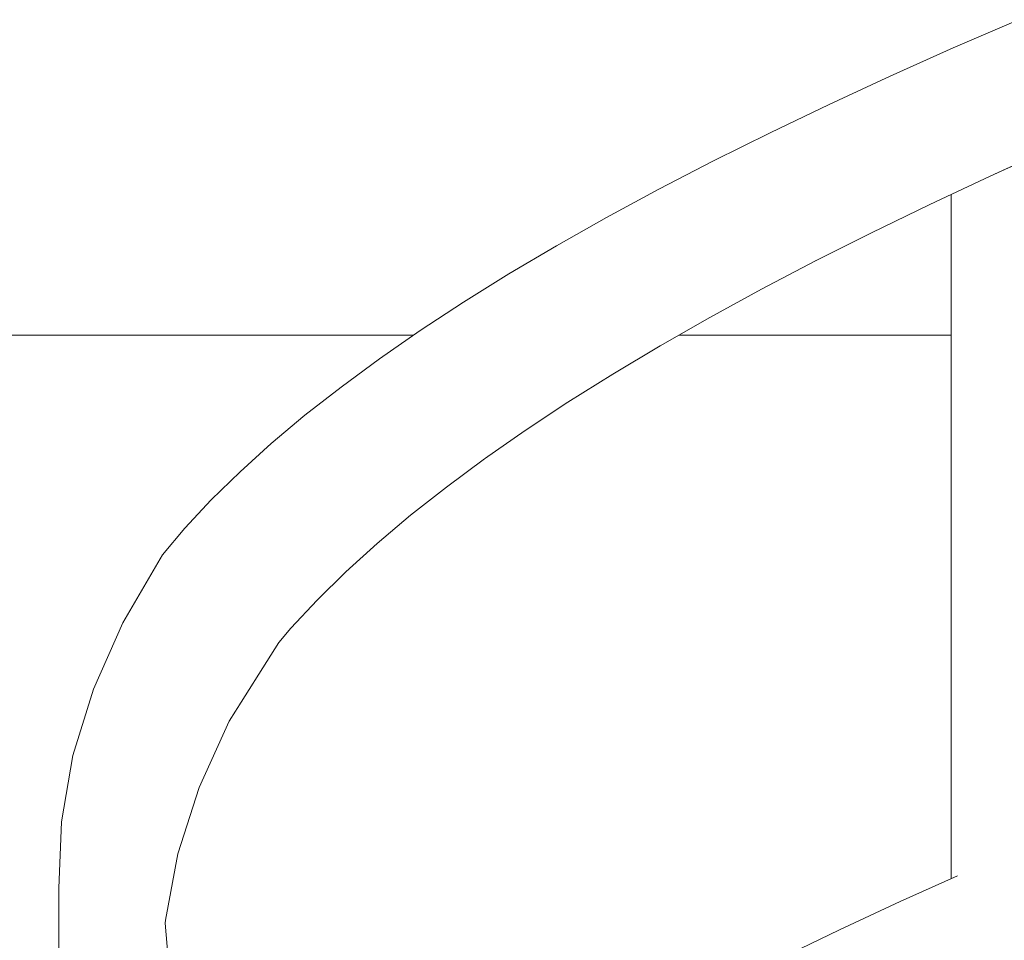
# Model space of a CAD drawing. Header units: millimetres. Extents: x 16408 to 39505, y -6861 to 26364.
# Tile 50 of 85: x 28947 to 29234, y 3660 to 3928. Entities that reach past the tile are written whole.
import ezdxf

# ---------------------------------------------------------------- set-up
doc = ezdxf.new("R2010")
doc.units = ezdxf.units.MM
doc.header["$MEASUREMENT"] = 0
doc.linetypes.add('Wipeout_Contour', pattern=[1000, 0, -1000])
doc.layers.add('0_Nr_pióra__103', color=7, linetype='Continuous', lineweight=5)
doc.layers.add('inw_schody zewnętrzne_Nr_pióra__103', color=7, linetype='Continuous', lineweight=5)

msp = doc.modelspace()

# ---------------------------------------------------------------- linework, layer by layer
at = {"layer": '0_Nr_pióra__103', "color": 7, "linetype": 'Continuous', "lineweight": 5}
for p, q in [((29025.76, 3751.05), (29033.44, 3759.27)), ((29022.27, 3746.93), (29025.76, 3751.05)), ((28989.2, 3666.04), (28992.86, 3685.35)), ((29203.25, 3671.5), (29219.93, 3679)), ((28958.11, 3646.73), (28958.18, 3675.4)), ((29185.57, 3663.27), (29203.25, 3671.5)), ((28989.16, 3665.22), (28989.2, 3666.04)), ((28991.21, 3641.91), (28989.16, 3665.22)), ((29168.51, 3655.04), (29185.57, 3663.27))]:
    msp.add_line(p, q, dxfattribs=at)
at = {"layer": 'inw_schody zewnętrzne_Nr_pióra__103', "color": 7, "linetype": 'Continuous', "lineweight": 5}
msp.add_line((28989.17, 3836.43), (28872.51, 3836.43), dxfattribs=at)

# ---------------------------------------------------------------- wipeouts: each hides what was drawn before it
at = {"color": 254, "linetype": 'Wipeout_Contour', "lineweight": 0, "ltscale": 88505.870758}
msp.add_wipeout([(29218.73, 3920.01), (29262.28, 3928.24), (29237.74, 3928.24)], dxfattribs=at)
at = {"color": 254, "linetype": 'Wipeout_Contour', "lineweight": 0, "ltscale": 88099.21566}
msp.add_wipeout([(29130.34, 3862.43), (29089.26, 3854.21), (29116.7, 3854.21)], dxfattribs=at)
at = {"color": 254, "linetype": 'Wipeout_Contour', "lineweight": 0, "ltscale": 87787.09149}
msp.add_wipeout([(29031.71, 3788.4), (28994.91, 3780.17), (29024.18, 3780.17)], dxfattribs=at)
at = {"color": 254, "linetype": 'Wipeout_Contour', "lineweight": 0, "ltscale": 87785.076948}
msp.add_wipeout([(29017.34, 3771.94), (29017.35, 3771.93), (29017.56, 3772.21)], dxfattribs=at)
at = {"color": 254, "linetype": 'Wipeout_Contour', "lineweight": 0, "ltscale": 87645.752703}
msp.add_wipeout([(28958.93, 3694.71), (28988.92, 3694.71), (28992.21, 3714.02)], dxfattribs=at)

# ---------------------------------------------------------------- next in the draw order: linework, layer by layer
at = {"layer": '0_Nr_pióra__103', "color": 7, "linetype": 'Continuous', "lineweight": 5}
msp.add_line((29218.73, 3920.01), (29237.74, 3928.24), dxfattribs=at)

# ---------------------------------------------------------------- next in the draw order: wipeouts: each hides what was drawn before it
at = {"color": 254, "linetype": 'Wipeout_Contour', "lineweight": 0, "ltscale": 88087.347544}
msp.add_wipeout([(29103.17, 3862.43), (29089.26, 3854.21), (29130.34, 3862.43)], dxfattribs=at)
at = {"color": 254, "linetype": 'Wipeout_Contour', "lineweight": 0, "ltscale": 87767.448056}
msp.add_wipeout([(28994.91, 3780.17), (29031.71, 3788.4), (29002.58, 3788.4)], dxfattribs=at)
at = {"color": 254, "linetype": 'Wipeout_Contour', "lineweight": 0, "ltscale": 87622.701261}
msp.add_wipeout([(28958.93, 3694.71), (28992.21, 3714.02), (28962.28, 3714.02)], dxfattribs=at)

# ---------------------------------------------------------------- next in the draw order: linework, layer by layer
at = {"layer": '0_Nr_pióra__103', "color": 7, "linetype": 'Continuous', "lineweight": 5}
for p, q in [((29076.02, 3845.98), (29089.26, 3854.21)), ((28988.39, 3772.45), (28994.91, 3780.17)), ((28958.18, 3675.4), (28958.93, 3694.71))]:
    msp.add_line(p, q, dxfattribs=at)

# ---------------------------------------------------------------- next in the draw order: wipeouts: each hides what was drawn before it
at = {"color": 254, "linetype": 'Wipeout_Contour', "lineweight": 0, "ltscale": 88143.953582}
msp.add_wipeout([(29103.17, 3862.43), (29130.34, 3862.43), (29144.63, 3870.66)], dxfattribs=at)
at = {"color": 254, "linetype": 'Wipeout_Contour', "lineweight": 0, "ltscale": 87813.538015}
msp.add_wipeout([(29039.94, 3796.62), (29002.58, 3788.4), (29031.71, 3788.4)], dxfattribs=at)
at = {"color": 254, "linetype": 'Wipeout_Contour', "lineweight": 0, "ltscale": 87665.558987}
msp.add_wipeout([(28962.28, 3714.02), (28992.21, 3714.02), (28998.05, 3733.33)], dxfattribs=at)

# ---------------------------------------------------------------- next in the draw order: wipeouts: each hides what was drawn before it
at = {"color": 254, "linetype": 'Wipeout_Contour', "lineweight": 0, "ltscale": 88132.989739}
msp.add_wipeout([(29103.17, 3862.43), (29144.63, 3870.66), (29117.75, 3870.66)], dxfattribs=at)
at = {"color": 254, "linetype": 'Wipeout_Contour', "lineweight": 0, "ltscale": 87794.720518}
msp.add_wipeout([(29002.58, 3788.4), (29039.94, 3796.62), (29010.98, 3796.62)], dxfattribs=at)
at = {"color": 254, "linetype": 'Wipeout_Contour', "lineweight": 0, "ltscale": 87645.043853}
msp.add_wipeout([(28968.24, 3733.33), (28962.28, 3714.02), (28998.05, 3733.33)], dxfattribs=at)

# ---------------------------------------------------------------- next in the draw order: linework, layer by layer
at = {"layer": '0_Nr_pióra__103', "color": 7, "linetype": 'Continuous', "lineweight": 5}
for p, q in [((29089.26, 3854.21), (29103.17, 3862.43)), ((28994.91, 3780.17), (29002.58, 3788.4)), ((28958.93, 3694.71), (28962.28, 3714.02))]:
    msp.add_line(p, q, dxfattribs=at)

# ---------------------------------------------------------------- next in the draw order: wipeouts: each hides what was drawn before it
at = {"color": 254, "linetype": 'Wipeout_Contour', "lineweight": 0, "ltscale": 88169.970788}
msp.add_wipeout([(29130.34, 3862.43), (29133.4, 3833.31), (29147.83, 3841.54)], dxfattribs=at)
at = {"color": 254, "linetype": 'Wipeout_Contour', "lineweight": 0, "ltscale": 87842.075022}
msp.add_wipeout([(29048.86, 3804.85), (29010.98, 3796.62), (29039.94, 3796.62)], dxfattribs=at)
at = {"color": 254, "linetype": 'Wipeout_Contour', "lineweight": 0, "ltscale": 87700.882931}
msp.add_wipeout([(28998.05, 3733.33), (28992.21, 3714.02), (28999.06, 3704.66)], dxfattribs=at)

# ---------------------------------------------------------------- next in the draw order: linework, layer by layer
at = {"layer": '0_Nr_pióra__103', "color": 7, "linetype": 'Continuous', "lineweight": 5}
msp.add_line((29119.61, 3825.08), (29133.4, 3833.31), dxfattribs=at)
at = {"layer": 'inw_schody zewnętrzne_Nr_pióra__103', "color": 7, "linetype": 'Continuous', "lineweight": 5}
msp.add_line((29218.15, 3836.43), (29138.87, 3836.43), dxfattribs=at)

# ---------------------------------------------------------------- next in the draw order: wipeouts: each hides what was drawn before it
at = {"color": 254, "linetype": 'Wipeout_Contour', "lineweight": 0, "ltscale": 88185.420394}
msp.add_wipeout([(29130.34, 3862.43), (29147.83, 3841.54), (29144.63, 3870.66)], dxfattribs=at)
at = {"color": 254, "linetype": 'Wipeout_Contour', "lineweight": 0, "ltscale": 87824.09407}
msp.add_wipeout([(29020.07, 3804.85), (29010.98, 3796.62), (29048.86, 3804.85)], dxfattribs=at)
at = {"color": 254, "linetype": 'Wipeout_Contour', "lineweight": 0, "ltscale": 87693.037495}
msp.add_wipeout([(28968.24, 3733.33), (28998.05, 3733.33), (29006.44, 3752.63)], dxfattribs=at)

# ---------------------------------------------------------------- next in the draw order: linework, layer by layer
at = {"layer": '0_Nr_pióra__103', "color": 7, "linetype": 'Continuous', "lineweight": 5}
msp.add_line((29002.58, 3788.4), (29010.98, 3796.62), dxfattribs=at)

# ---------------------------------------------------------------- next in the draw order: wipeouts: each hides what was drawn before it
at = {"color": 254, "linetype": 'Wipeout_Contour', "lineweight": 0, "ltscale": 88190.636774}
msp.add_wipeout([(29117.75, 3870.66), (29144.63, 3870.66), (29159.56, 3878.88)], dxfattribs=at)
at = {"color": 254, "linetype": 'Wipeout_Contour', "lineweight": 0, "ltscale": 87867.767649}
msp.add_wipeout([(29039.94, 3796.62), (29041.82, 3767.5), (29050.89, 3775.73)], dxfattribs=at)
at = {"color": 254, "linetype": 'Wipeout_Contour', "lineweight": 0, "ltscale": 87675.115255}
msp.add_wipeout([(28976.8, 3752.63), (28968.24, 3733.33), (29006.44, 3752.63)], dxfattribs=at)

# ---------------------------------------------------------------- next in the draw order: linework, layer by layer
at = {"layer": '0_Nr_pióra__103', "color": 7, "linetype": 'Continuous', "lineweight": 5}
for p, q in [((28976.8, 3752.63), (28988.39, 3772.45)), ((29033.44, 3759.27), (29041.82, 3767.5)), ((28968.24, 3733.33), (28976.8, 3752.63)), ((28962.28, 3714.02), (28968.24, 3733.33))]:
    msp.add_line(p, q, dxfattribs=at)

# ---------------------------------------------------------------- next in the draw order: wipeouts: each hides what was drawn before it
at = {"color": 254, "linetype": 'Wipeout_Contour', "lineweight": 0, "ltscale": 88180.58352}
msp.add_wipeout([(29117.75, 3870.66), (29159.56, 3878.88), (29132.98, 3878.88)], dxfattribs=at)
at = {"color": 254, "linetype": 'Wipeout_Contour', "lineweight": 0, "ltscale": 87878.996847}
msp.add_wipeout([(29039.94, 3796.62), (29050.89, 3775.73), (29048.86, 3804.85)], dxfattribs=at)
at = {"color": 254, "linetype": 'Wipeout_Contour', "lineweight": 0, "ltscale": 87718.419063}
msp.add_wipeout([(29007.82, 3723.97), (28998.05, 3733.33), (28999.06, 3704.66)], dxfattribs=at)

# ---------------------------------------------------------------- next in the draw order: linework, layer by layer
at = {"layer": '0_Nr_pióra__103', "color": 7, "linetype": 'Continuous', "lineweight": 5}
for p, q in [((29103.17, 3862.43), (29117.75, 3870.66)), ((28992.86, 3685.35), (28999.06, 3704.66))]:
    msp.add_line(p, q, dxfattribs=at)

# ---------------------------------------------------------------- next in the draw order: wipeouts: each hides what was drawn before it
at = {"color": 254, "linetype": 'Wipeout_Contour', "lineweight": 0, "ltscale": 88216.625825}
msp.add_wipeout([(29144.63, 3870.66), (29147.83, 3841.54), (29162.91, 3849.76)], dxfattribs=at)
at = {"color": 254, "linetype": 'Wipeout_Contour', "lineweight": 0, "ltscale": 87872.690303}
msp.add_wipeout([(29058.47, 3813.07), (29020.07, 3804.85), (29048.86, 3804.85)], dxfattribs=at)
at = {"color": 254, "linetype": 'Wipeout_Contour', "lineweight": 0, "ltscale": 87731.058248}
msp.add_wipeout([(29006.44, 3752.63), (28998.05, 3733.33), (29007.82, 3723.97)], dxfattribs=at)

# ---------------------------------------------------------------- next in the draw order: linework, layer by layer
at = {"layer": '0_Nr_pióra__103', "color": 7, "linetype": 'Continuous', "lineweight": 5}
msp.add_line((29133.4, 3833.31), (29147.83, 3841.54), dxfattribs=at)

# ---------------------------------------------------------------- next in the draw order: wipeouts: each hides what was drawn before it
at = {"color": 254, "linetype": 'Wipeout_Contour', "lineweight": 0, "ltscale": 88232.580929}
msp.add_wipeout([(29144.63, 3870.66), (29162.91, 3849.76), (29159.56, 3878.88)], dxfattribs=at)
at = {"color": 254, "linetype": 'Wipeout_Contour', "lineweight": 0, "ltscale": 87855.556009}
msp.add_wipeout([(29029.88, 3813.07), (29020.07, 3804.85), (29058.47, 3813.07)], dxfattribs=at)
at = {"color": 254, "linetype": 'Wipeout_Contour', "lineweight": 0, "ltscale": 117009.037801}
msp.add_wipeout([(29006.44, 3752.63), (29007.82, 3723.97), (29017.2, 3740.13), (29017.25, 3744.21)], dxfattribs=at)

# ---------------------------------------------------------------- next in the draw order: linework, layer by layer
at = {"layer": '0_Nr_pióra__103', "color": 7, "linetype": 'Continuous', "lineweight": 5}
for p, q in [((29010.98, 3796.62), (29020.07, 3804.85)), ((29007.82, 3723.97), (29022.27, 3746.93)), ((28999.06, 3704.66), (29007.82, 3723.97))]:
    msp.add_line(p, q, dxfattribs=at)

# ---------------------------------------------------------------- next in the draw order: wipeouts: each hides what was drawn before it
at = {"color": 254, "linetype": 'Wipeout_Contour', "lineweight": 0, "ltscale": 88239.244374}
msp.add_wipeout([(29175.14, 3887.11), (29132.98, 3878.88), (29159.56, 3878.88)], dxfattribs=at)
at = {"color": 254, "linetype": 'Wipeout_Contour', "lineweight": 0, "ltscale": 87898.476409}
msp.add_wipeout([(29060.65, 3783.95), (29048.86, 3804.85), (29050.89, 3775.73)], dxfattribs=at)

# ---------------------------------------------------------------- next in the draw order: linework, layer by layer
at = {"layer": '0_Nr_pióra__103', "color": 7, "linetype": 'Continuous', "lineweight": 5}
msp.add_line((29041.82, 3767.5), (29050.89, 3775.73), dxfattribs=at)

# ---------------------------------------------------------------- next in the draw order: wipeouts: each hides what was drawn before it
at = {"color": 254, "linetype": 'Wipeout_Contour', "lineweight": 0, "ltscale": 88230.107546}
msp.add_wipeout([(29148.86, 3887.11), (29132.98, 3878.88), (29175.14, 3887.11)], dxfattribs=at)
at = {"color": 254, "linetype": 'Wipeout_Contour', "lineweight": 0, "ltscale": 87910.248044}
msp.add_wipeout([(29058.47, 3813.07), (29048.86, 3804.85), (29060.65, 3783.95)], dxfattribs=at)

# ---------------------------------------------------------------- next in the draw order: linework, layer by layer
at = {"layer": '0_Nr_pióra__103', "color": 7, "linetype": 'Continuous', "lineweight": 5}
msp.add_line((29117.75, 3870.66), (29132.98, 3878.88), dxfattribs=at)

# ---------------------------------------------------------------- next in the draw order: wipeouts: each hides what was drawn before it
at = {"color": 254, "linetype": 'Wipeout_Contour', "lineweight": 0, "ltscale": 88265.189876}
msp.add_wipeout([(29178.62, 3857.99), (29159.56, 3878.88), (29162.91, 3849.76)], dxfattribs=at)
at = {"color": 254, "linetype": 'Wipeout_Contour', "lineweight": 0, "ltscale": 87905.370605}
msp.add_wipeout([(29029.88, 3813.07), (29058.47, 3813.07), (29068.77, 3821.3)], dxfattribs=at)

# ---------------------------------------------------------------- next in the draw order: linework, layer by layer
at = {"layer": '0_Nr_pióra__103', "color": 7, "linetype": 'Continuous', "lineweight": 5}
msp.add_line((29147.83, 3841.54), (29162.91, 3849.76), dxfattribs=at)

# ---------------------------------------------------------------- next in the draw order: wipeouts: each hides what was drawn before it
at = {"color": 254, "linetype": 'Wipeout_Contour', "lineweight": 0, "ltscale": 88281.644782}
msp.add_wipeout([(29175.14, 3887.11), (29159.56, 3878.88), (29178.62, 3857.99)], dxfattribs=at)
at = {"color": 254, "linetype": 'Wipeout_Contour', "lineweight": 0, "ltscale": 87889.092639}
msp.add_wipeout([(29029.88, 3813.07), (29068.77, 3821.3), (29040.38, 3821.3)], dxfattribs=at)

# ---------------------------------------------------------------- next in the draw order: linework, layer by layer
at = {"layer": '0_Nr_pióra__103', "color": 7, "linetype": 'Continuous', "lineweight": 5}
msp.add_line((29020.07, 3804.85), (29029.88, 3813.07), dxfattribs=at)

# ---------------------------------------------------------------- next in the draw order: wipeouts: each hides what was drawn before it
at = {"color": 254, "linetype": 'Wipeout_Contour', "lineweight": 0, "ltscale": 88289.754597}
msp.add_wipeout([(29148.86, 3887.11), (29175.14, 3887.11), (29191.34, 3895.34)], dxfattribs=at)
at = {"color": 254, "linetype": 'Wipeout_Contour', "lineweight": 0, "ltscale": 87931.235228}
msp.add_wipeout([(29058.47, 3813.07), (29060.65, 3783.95), (29071.1, 3792.18)], dxfattribs=at)

# ---------------------------------------------------------------- next in the draw order: linework, layer by layer
at = {"layer": '0_Nr_pióra__103', "color": 7, "linetype": 'Continuous', "lineweight": 5}
msp.add_line((29050.89, 3775.73), (29060.65, 3783.95), dxfattribs=at)

# ---------------------------------------------------------------- next in the draw order: wipeouts: each hides what was drawn before it
at = {"color": 254, "linetype": 'Wipeout_Contour', "lineweight": 0, "ltscale": 88281.539553}
msp.add_wipeout([(29148.86, 3887.11), (29191.34, 3895.34), (29165.39, 3895.34)], dxfattribs=at)
at = {"color": 254, "linetype": 'Wipeout_Contour', "lineweight": 0, "ltscale": 87943.545538}
msp.add_wipeout([(29058.47, 3813.07), (29071.1, 3792.18), (29068.77, 3821.3)], dxfattribs=at)

# ---------------------------------------------------------------- next in the draw order: linework, layer by layer
at = {"layer": '0_Nr_pióra__103', "color": 7, "linetype": 'Continuous', "lineweight": 5}
msp.add_line((29132.98, 3878.88), (29148.86, 3887.11), dxfattribs=at)

# ---------------------------------------------------------------- next in the draw order: wipeouts: each hides what was drawn before it
at = {"color": 254, "linetype": 'Wipeout_Contour', "lineweight": 0, "ltscale": 88315.641148}
msp.add_wipeout([(29175.14, 3887.11), (29178.62, 3857.99), (29194.96, 3866.21)], dxfattribs=at)
at = {"color": 254, "linetype": 'Wipeout_Contour', "lineweight": 0, "ltscale": 87940.101703}
msp.add_wipeout([(29040.38, 3821.3), (29068.77, 3821.3), (29079.74, 3829.53)], dxfattribs=at)

# ---------------------------------------------------------------- next in the draw order: linework, layer by layer
at = {"layer": '0_Nr_pióra__103', "color": 7, "linetype": 'Continuous', "lineweight": 5}
msp.add_line((29162.91, 3849.76), (29178.62, 3857.99), dxfattribs=at)

# ---------------------------------------------------------------- next in the draw order: wipeouts: each hides what was drawn before it
at = {"color": 254, "linetype": 'Wipeout_Contour', "lineweight": 0, "ltscale": 88332.589928}
msp.add_wipeout([(29175.14, 3887.11), (29194.96, 3866.21), (29191.34, 3895.34)], dxfattribs=at)
at = {"color": 254, "linetype": 'Wipeout_Contour', "lineweight": 0, "ltscale": 87924.689248}
msp.add_wipeout([(29040.38, 3821.3), (29079.74, 3829.53), (29051.57, 3829.53)], dxfattribs=at)

# ---------------------------------------------------------------- next in the draw order: linework, layer by layer
at = {"layer": '0_Nr_pióra__103', "color": 7, "linetype": 'Continuous', "lineweight": 5}
msp.add_line((29029.88, 3813.07), (29040.38, 3821.3), dxfattribs=at)

# ---------------------------------------------------------------- next in the draw order: wipeouts: each hides what was drawn before it
at = {"color": 254, "linetype": 'Wipeout_Contour', "lineweight": 0, "ltscale": 88342.144758}
msp.add_wipeout([(29165.39, 3895.34), (29191.34, 3895.34), (29208.16, 3903.56)], dxfattribs=at)
at = {"color": 254, "linetype": 'Wipeout_Contour', "lineweight": 0, "ltscale": 87966.029791}
msp.add_wipeout([(29068.77, 3821.3), (29071.1, 3792.18), (29082.22, 3800.41)], dxfattribs=at)

# ---------------------------------------------------------------- next in the draw order: linework, layer by layer
at = {"layer": '0_Nr_pióra__103', "color": 7, "linetype": 'Continuous', "lineweight": 5}
msp.add_line((29060.65, 3783.95), (29071.1, 3792.18), dxfattribs=at)

# ---------------------------------------------------------------- next in the draw order: wipeouts: each hides what was drawn before it
at = {"color": 254, "linetype": 'Wipeout_Contour', "lineweight": 0, "ltscale": 88334.856376}
msp.add_wipeout([(29165.39, 3895.34), (29208.16, 3903.56), (29182.55, 3903.56)], dxfattribs=at)
at = {"color": 254, "linetype": 'Wipeout_Contour', "lineweight": 0, "ltscale": 87978.874767}
msp.add_wipeout([(29068.77, 3821.3), (29082.22, 3800.41), (29079.74, 3829.53)], dxfattribs=at)

# ---------------------------------------------------------------- next in the draw order: linework, layer by layer
at = {"layer": '0_Nr_pióra__103', "color": 7, "linetype": 'Continuous', "lineweight": 5}
msp.add_line((29148.86, 3887.11), (29165.39, 3895.34), dxfattribs=at)

# ---------------------------------------------------------------- next in the draw order: wipeouts: each hides what was drawn before it
at = {"color": 254, "linetype": 'Wipeout_Contour', "lineweight": 0, "ltscale": 88367.956952}
msp.add_wipeout([(29191.34, 3895.34), (29194.96, 3866.21), (29211.92, 3874.44)], dxfattribs=at)
at = {"color": 254, "linetype": 'Wipeout_Contour', "lineweight": 0, "ltscale": 87976.8684}
msp.add_wipeout([(29051.57, 3829.53), (29079.74, 3829.53), (29091.39, 3837.75)], dxfattribs=at)

# ---------------------------------------------------------------- next in the draw order: linework, layer by layer
at = {"layer": '0_Nr_pióra__103', "color": 7, "linetype": 'Continuous', "lineweight": 5}
msp.add_line((29178.62, 3857.99), (29194.96, 3866.21), dxfattribs=at)

# ---------------------------------------------------------------- next in the draw order: wipeouts: each hides what was drawn before it
at = {"color": 254, "linetype": 'Wipeout_Contour', "lineweight": 0, "ltscale": 88385.393449}
msp.add_wipeout([(29191.34, 3895.34), (29211.92, 3874.44), (29208.16, 3903.56)], dxfattribs=at)
at = {"color": 254, "linetype": 'Wipeout_Contour', "lineweight": 0, "ltscale": 87962.330163}
msp.add_wipeout([(29051.57, 3829.53), (29091.39, 3837.75), (29063.45, 3837.75)], dxfattribs=at)

# ---------------------------------------------------------------- next in the draw order: linework, layer by layer
at = {"layer": '0_Nr_pióra__103', "color": 7, "linetype": 'Continuous', "lineweight": 5}
for p, q in [((29063.45, 3837.75), (29076.02, 3845.98)), ((29051.57, 3829.53), (29063.45, 3837.75)), ((29040.38, 3821.3), (29051.57, 3829.53))]:
    msp.add_line(p, q, dxfattribs=at)
at = {"layer": 'inw_schody zewnętrzne_Nr_pióra__103', "color": 7, "linetype": 'Continuous', "lineweight": 5}
msp.add_line((29061.54, 3836.43), (28989.17, 3836.43), dxfattribs=at)

# ---------------------------------------------------------------- next in the draw order: wipeouts: each hides what was drawn before it
at = {"color": 254, "linetype": 'Wipeout_Contour', "lineweight": 0, "ltscale": 88396.391279}
msp.add_wipeout([(29182.55, 3903.56), (29208.16, 3903.56), (29225.6, 3911.79)], dxfattribs=at)
at = {"color": 254, "linetype": 'Wipeout_Contour', "lineweight": 0, "ltscale": 88002.844833}
msp.add_wipeout([(29079.74, 3829.53), (29082.22, 3800.41), (29094.02, 3808.63)], dxfattribs=at)

# ---------------------------------------------------------------- next in the draw order: linework, layer by layer
at = {"layer": '0_Nr_pióra__103', "color": 7, "linetype": 'Continuous', "lineweight": 5}
msp.add_line((29071.1, 3792.18), (29082.22, 3800.41), dxfattribs=at)

# ---------------------------------------------------------------- next in the draw order: wipeouts: each hides what was drawn before it
at = {"color": 254, "linetype": 'Wipeout_Contour', "lineweight": 0, "ltscale": 88390.033954}
msp.add_wipeout([(29182.55, 3903.56), (29225.6, 3911.79), (29200.33, 3911.79)], dxfattribs=at)
at = {"color": 254, "linetype": 'Wipeout_Contour', "lineweight": 0, "ltscale": 88016.220206}
msp.add_wipeout([(29079.74, 3829.53), (29094.02, 3808.63), (29091.39, 3837.75)], dxfattribs=at)

# ---------------------------------------------------------------- next in the draw order: linework, layer by layer
at = {"layer": '0_Nr_pióra__103', "color": 7, "linetype": 'Continuous', "lineweight": 5}
for p, q in [((29182.55, 3903.56), (29200.33, 3911.79)), ((29165.39, 3895.34), (29182.55, 3903.56))]:
    msp.add_line(p, q, dxfattribs=at)

# ---------------------------------------------------------------- next in the draw order: wipeouts: each hides what was drawn before it
at = {"color": 254, "linetype": 'Wipeout_Contour', "lineweight": 0, "ltscale": 88422.113717}
msp.add_wipeout([(29208.16, 3903.56), (29211.92, 3874.44), (29229.49, 3882.67)], dxfattribs=at)
at = {"color": 254, "linetype": 'Wipeout_Contour', "lineweight": 0, "ltscale": 88041.664097}
msp.add_wipeout([(29106.49, 3816.86), (29091.39, 3837.75), (29094.02, 3808.63)], dxfattribs=at)

# ---------------------------------------------------------------- next in the draw order: linework, layer by layer
at = {"layer": '0_Nr_pióra__103', "color": 7, "linetype": 'Continuous', "lineweight": 5}
for p, q in [((29218.15, 3678.19), (29218.15, 3877.36)), ((29194.96, 3866.21), (29211.92, 3874.44)), ((29106.49, 3816.86), (29119.61, 3825.08)), ((29094.02, 3808.63), (29106.49, 3816.86)), ((29082.22, 3800.41), (29094.02, 3808.63))]:
    msp.add_line(p, q, dxfattribs=at)

# ---------------------------------------------------------------- next in the draw order: wipeouts: each hides what was drawn before it
at = {"color": 254, "linetype": 'Wipeout_Contour', "lineweight": 0, "ltscale": 88440.031547}
msp.add_wipeout([(29208.16, 3903.56), (29229.49, 3882.67), (29225.6, 3911.79)], dxfattribs=at)

# ---------------------------------------------------------------- next in the draw order: linework, layer by layer
at = {"layer": '0_Nr_pióra__103', "color": 7, "linetype": 'Continuous', "lineweight": 5}
msp.add_line((29200.33, 3911.79), (29218.73, 3920.01), dxfattribs=at)

# ---------------------------------------------------------------- next in the draw order: wipeouts: each hides what was drawn before it
at = {"color": 254, "linetype": 'Wipeout_Contour', "lineweight": 0, "ltscale": 88478.087001}
msp.add_wipeout([(29225.6, 3911.79), (29229.49, 3882.67), (29247.66, 3890.89)], dxfattribs=at)

# ---------------------------------------------------------------- next in the draw order: linework, layer by layer
at = {"layer": '0_Nr_pióra__103', "color": 7, "linetype": 'Continuous', "lineweight": 5}
for p, q in [((29229.49, 3882.67), (29247.66, 3890.89)), ((29211.92, 3874.44), (29229.49, 3882.67))]:
    msp.add_line(p, q, dxfattribs=at)

doc.saveas('drawing.dxf')
